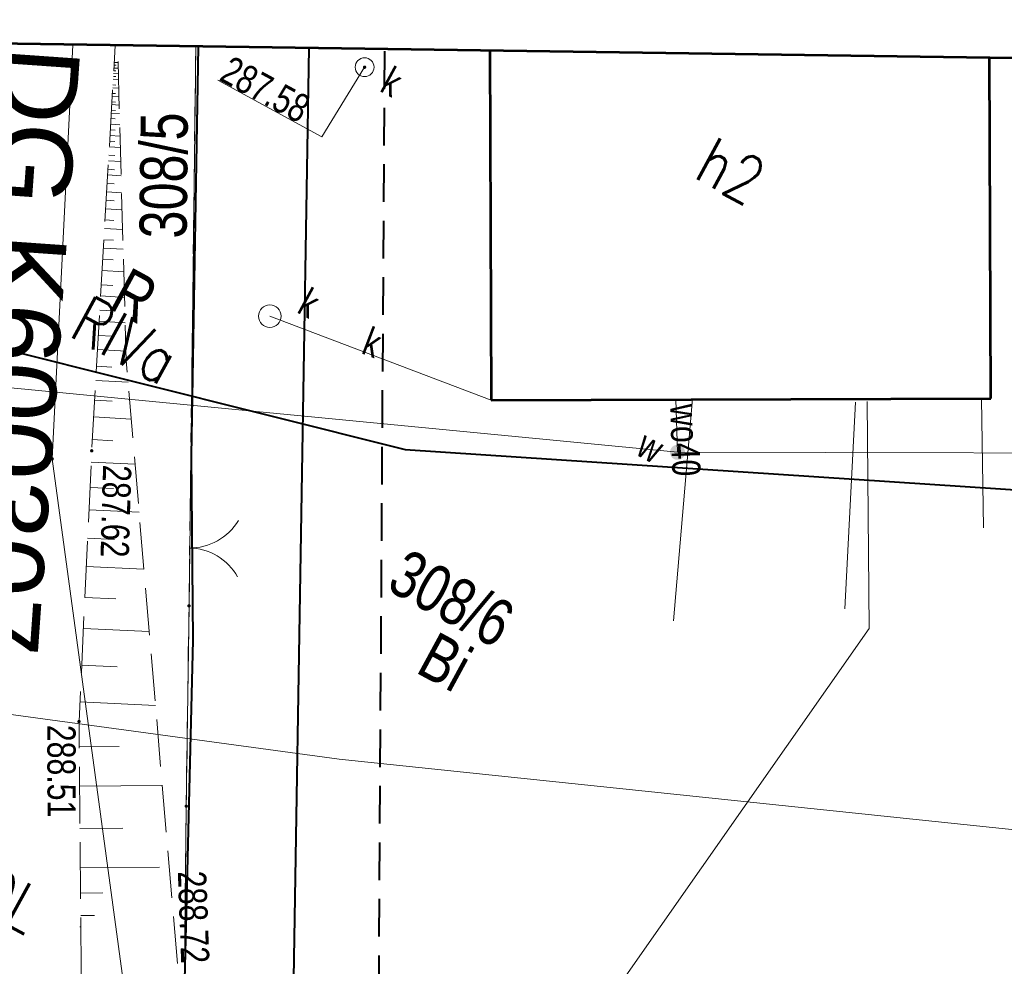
# Model space of a CAD drawing. Header units: metres. Extents: x 7437495 to 7437812, y 5556446 to 5556827.
# Tile 13 of 38: x 7437553 to 7437580, y 5556684 to 5556709. Entities that reach past the tile are written whole.
import ezdxf
from ezdxf.enums import TextEntityAlignment as Align

# ---------------------------------------------------------------- set-up
doc = ezdxf.new("R2010")
doc.units = ezdxf.units.M
doc.header["$MEASUREMENT"] = 0
for name, pattern in [('BUBZ01-500', [1.75, 1.25, -0.5]), ('EGBU01-500', [1, 0.5, -0.5]), ('KTCR02-500', [1.5, 1, -0.5]), ('KTJZ01-500', [2, 1.5, -0.5])]:
    doc.linetypes.add(name, pattern=pattern)
doc.layers.get('0').update_dxf_attribs({"color": 250, "lineweight": 5})
for name, color, linetype, lineweight in [('203-Punkt załamania granicy działki nie stabilizowany', 7, 'Continuous', 5), ('506-Właz okrągły-SK', 7, 'Continuous', 5), ('905-Brama w ogrodzeniu', 7, 'Continuous', 5), ('BUBZ01', 250, 'Continuous', 5), ('BUBZ01_1', 250, 'Continuous', 5), ('BUIB02_01', 250, 'Continuous', 5), ('D_opisy', 7, 'Continuous', 13), ('EGBB01', 250, 'Continuous', 5), ('EGBD03', 250, 'Continuous', 5), ('EGBK02', 250, 'Continuous', 5), ('EGBP04_03', 250, 'Continuous', 5), ('EGBU01', 250, 'Continuous', 5), ('KTJZ01', 250, 'Continuous', 5), ('KTOK02', 250, 'Continuous', 5), ('KTOK05_01', 250, 'Continuous', 5), ('MPZP', 250, 'Continuous', 5), ('punkt o określonej wysokości (sieć kanalizacyjna)', 7, 'Continuous', 5), ('punkt o określonej wysokości (sieć kanalizacyjna)-Atr2', 7, 'Continuous', 5), ('punkt wysokościowy naturalny', 7, 'Continuous', 5), ('punkt wysokościowy sztuczny', 7, 'Continuous', 5), ('RTPW01', 250, 'Continuous', 5), ('RTPW02', 250, 'Continuous', 5), ('rzedne dla projektanta', 250, 'Continuous', 5), ('SUPE', 250, 'Continuous', 5), ('SUPG_01', 250, 'Continuous', 5), ('SUPK_01', 250, 'Continuous', 5), ('SUPW_01', 250, 'Continuous', 5), ('SUUS22_01_K', 250, 'Continuous', 5), ('SUUS25_W', 250, 'Continuous', 5), ('Warstwa 1', 250, 'Continuous', 5), ('właz okrągły - siec kanalizacyjna (punkt)', 7, 'Continuous', 5), ('właz okrągły - siec kanalizacyjna (punkt)-Atr17', 7, 'Continuous', 5)]:
    doc.layers.add(name, color=color, linetype=linetype, lineweight=lineweight)
doc.styles.get("Standard").update_dxf_attribs({"font": 'txt.shx', "width": 0.75})
doc.styles.add('Style-Arial', font='arial.ttf')
doc.linetypes.add('KTOK05_01-500', pattern='A,3.75,[13,dgnlstyle-rozp_2015.shx,S=0.002778,R=0,X=0,Y=0],3.75', length=7.5)

# ---------------------------------------------------------------- blocks, each defined once
blk = doc.blocks.new('US22')
at = {"color": 0, "linetype": 'Continuous', "lineweight": 13, "ltscale": 10}
blk.add_circle((0, 0), 2.5, dxfattribs=at)
blk = doc.blocks.new('PW01')
at = {"layer": 'punkt wysokościowy naturalny', "linetype": 'Continuous', "lineweight": 13}
h = blk.add_hatch(color=0, dxfattribs=at)
edge = h.paths.add_edge_path()
edge.add_arc((0, 0), 0.45, 0, 360)
blk = doc.blocks.new('203')
at = {"layer": '203-Punkt załamania granicy działki nie stabilizowany', "linetype": 'Continuous', "lineweight": 13}
h = blk.add_hatch(color=96, dxfattribs=at)
edge = h.paths.add_edge_path()
edge.add_arc((0, 0), 0.45, 0, 360)
blk = doc.blocks.new('PW02')
at = {"layer": 'punkt wysokościowy sztuczny', "linetype": 'Continuous', "lineweight": 13}
h = blk.add_hatch(color=0, dxfattribs=at)
edge = h.paths.add_edge_path()
edge.add_arc((0, 0), 0.45, 0, 360)
blk = doc.blocks.new('905')
at = {"layer": '905-Brama w ogrodzeniu', "color": 0, "linetype": 'Continuous', "lineweight": 13}
for centre, start, end in [((-15, 0), 0, 60), ((15, 0), 120, 180)]:
    blk.add_arc(centre, 15, start, end, dxfattribs=at)
blk = doc.blocks.new('506')
at = {"layer": '506-Właz okrągły-SK', "color": 0, "linetype": 'Continuous', "lineweight": 13}
blk.add_circle((0, 0), 3, dxfattribs=at)
blk = doc.blocks.new('SUUS25')
at = {"layer": 'SUUS25_W', "linetype": 'Continuous', "lineweight": 0}
h = blk.add_hatch(color=250, dxfattribs=at)
edge = h.paths.add_edge_path()
edge.add_arc((0, 0), 0.2, 0, 360)

msp = doc.modelspace()

# ---------------------------------------------------------------- linework, layer by layer
at = {"layer": 'BUBZ01', "color": 7, "linetype": 'BUBZ01-500', "lineweight": 13, "flags": 128}
msp.add_lwpolyline([(7437558.137, 5556680.154), (7437557.753, 5556681.719), (7437556.239, 5556699.607), (7437556.008, 5556707.97)], dxfattribs=at)
at = {"layer": 'BUBZ01_1', "color": 7, "linetype": 'Continuous', "lineweight": 13}
for p, q in [((7437556.024, 5556707.364), (7437555.91, 5556707.37)), ((7437555.968, 5556707.442), (7437555.914, 5556707.445)), ((7437556.02, 5556707.514), (7437555.918, 5556707.52)), ((7437555.964, 5556707.142), (7437555.897, 5556707.146)), ((7437556.029, 5556707.214), (7437555.901, 5556707.221)), ((7437555.966, 5556707.292), (7437555.905, 5556707.296)), ((7437556.039, 5556706.838), (7437555.879, 5556706.847)), ((7437555.96, 5556706.918), (7437555.884, 5556706.922)), ((7437556.033, 5556707.063), (7437555.892, 5556707.072)), ((7437556.045, 5556706.613), (7437555.866, 5556706.623)), ((7437555.957, 5556706.693), (7437555.871, 5556706.698)), ((7437556.051, 5556706.388), (7437555.853, 5556706.399)), ((7437555.954, 5556706.468), (7437555.858, 5556706.474)), ((7437556.058, 5556706.163), (7437555.841, 5556706.175)), ((7437555.95, 5556706.244), (7437555.845, 5556706.25)), ((7437556.066, 5556705.862), (7437555.823, 5556705.876)), ((7437555.947, 5556706.019), (7437555.832, 5556706.026)), ((7437556.074, 5556705.562), (7437555.806, 5556705.577)), ((7437555.942, 5556705.719), (7437555.815, 5556705.727)), ((7437556.083, 5556705.262), (7437555.789, 5556705.279)), ((7437555.938, 5556705.42), (7437555.797, 5556705.428)), ((7437555.932, 5556705.045), (7437555.776, 5556705.054)), ((7437556.093, 5556704.886), (7437555.767, 5556704.905)), ((7437556.103, 5556704.511), (7437555.746, 5556704.532)), ((7437555.927, 5556704.671), (7437555.754, 5556704.681)), ((7437555.921, 5556704.297), (7437555.733, 5556704.307)), ((7437556.116, 5556704.06), (7437555.72, 5556704.083)), ((7437555.914, 5556703.847), (7437555.707, 5556703.859)), ((7437556.128, 5556703.61), (7437555.694, 5556703.635)), ((7437555.907, 5556703.323), (7437555.677, 5556703.336)), ((7437556.143, 5556703.085), (7437555.664, 5556703.112)), ((7437555.899, 5556702.799), (7437555.647, 5556702.813)), ((7437556.157, 5556702.559), (7437555.634, 5556702.589)), ((7437555.891, 5556702.275), (7437555.616, 5556702.29)), ((7437556.174, 5556701.958), (7437555.599, 5556701.992)), ((7437555.881, 5556701.601), (7437555.578, 5556701.618)), ((7437556.193, 5556701.283), (7437555.56, 5556701.319)), ((7437555.871, 5556700.927), (7437555.539, 5556700.946)), ((7437556.211, 5556700.607), (7437555.522, 5556700.647)), ((7437555.861, 5556700.253), (7437555.5, 5556700.273)), ((7437556.232, 5556699.856), (7437555.478, 5556699.9)), ((7437555.854, 5556699.428), (7437555.453, 5556699.452)), ((7437556.288, 5556699.029), (7437555.431, 5556699.078)), ((7437555.867, 5556698.528), (7437555.401, 5556698.555)), ((7437556.371, 5556698.049), (7437555.375, 5556698.107)), ((7437555.881, 5556697.478), (7437555.34, 5556697.509)), ((7437556.472, 5556696.856), (7437555.309, 5556696.911)), ((7437555.903, 5556696.208), (7437555.278, 5556696.237)), ((7437556.58, 5556695.576), (7437555.249, 5556695.638)), ((7437555.929, 5556694.856), (7437555.214, 5556694.889)), ((7437556.708, 5556694.069), (7437555.179, 5556694.14)), ((7437555.959, 5556693.278), (7437555.141, 5556693.317)), ((7437556.848, 5556692.411), (7437555.102, 5556692.493)), ((7437555.994, 5556691.476), (7437555.056, 5556691.52)), ((7437557.014, 5556690.452), (7437555.011, 5556690.546)), ((7437556.049, 5556689.359), (7437554.992, 5556689.35)), ((7437557.194, 5556688.324), (7437555.001, 5556688.305)), ((7437556.15, 5556687.195), (7437555.011, 5556687.185)), ((7437557.12, 5556686.158), (7437555.021, 5556686.14)), ((7437555.616, 5556685.473), (7437555.027, 5556685.468)), ((7437555.392, 5556684.874), (7437555.032, 5556684.87)), ((7437555.01, 5556684.571), (7437555.034, 5556684.572))]:
    msp.add_line(p, q, dxfattribs=at)
at = {"layer": 'BUIB02_01', "color": 7, "linetype": 'Continuous', "lineweight": 13}
for p, q in [((7437571.263, 5556698.601), (7437570.758, 5556692.698)), ((7437575.297, 5556693.012), (7437575.587, 5556698.498)), ((7437578.923, 5556698.588), (7437578.98, 5556695.168))]:
    msp.add_line(p, q, dxfattribs=at)
at = {"layer": 'BUIB02_01', "color": 212, "linetype": 'Continuous', "lineweight": 40, "flags": 128}
msp.add_lwpolyline([(7437561.082, 5556707.905), (7437560.678, 5556683.206), (7437565.328, 5556676.891)], dxfattribs=at)
at = {"layer": 'EGBB01', "color": 7, "linetype": 'Continuous', "lineweight": 53, "flags": 128}
for points in [[(7437565.885, 5556707.828), (7437565.914, 5556698.555)], [(7437579.17, 5556698.602), (7437579.139, 5556707.638)], [(7437565.914, 5556698.555), (7437579.17, 5556698.602)]]:
    msp.add_lwpolyline(points, dxfattribs=at)
at = {"layer": 'EGBD03', "color": 96, "linetype": 'Continuous', "lineweight": 13, "flags": 128}
for points in [[(7437554.822, 5556707.987), (7437554.273, 5556696.995)], [(7437557.903, 5556693.093), (7437558.083, 5556707.94)], [(7437556.833, 5556678.134), (7437554.273, 5556696.995)], [(7437557.903, 5556693.093), (7437557.829, 5556687.775)], [(7437557.829, 5556687.775), (7437557.763, 5556681.486)]]:
    msp.add_lwpolyline(points, dxfattribs=at)
at = {"layer": 'EGBU01', "color": 96, "linetype": 'EGBU01-500', "lineweight": 13, "flags": 128}
for points in [[(7437558.083, 5556707.94), (7437557.903, 5556693.093)], [(7437557.903, 5556693.093), (7437558.083, 5556707.94)], [(7437557.903, 5556693.093), (7437557.829, 5556687.775)], [(7437557.829, 5556687.775), (7437557.903, 5556693.093)], [(7437557.829, 5556687.775), (7437557.763, 5556681.486)], [(7437557.763, 5556681.486), (7437557.829, 5556687.775)]]:
    msp.add_lwpolyline(points, dxfattribs=at)
at = {"layer": 'KTJZ01', "color": 7, "linetype": 'KTJZ01-500', "lineweight": 13, "flags": 128}
msp.add_lwpolyline([(7437555.944, 5556707.971), (7437552.145, 5556708.026), (7437551.439, 5556696.802), (7437551.119, 5556692.54), (7437550.829, 5556687.578), (7437549.768, 5556680.691), (7437555.086, 5556679.946), (7437555.048, 5556683.004), (7437554.986, 5556690.022), (7437555.323, 5556697.21), (7437555.944, 5556707.971)], close=True, dxfattribs=at)
at = {"layer": 'KTOK05_01', "color": 7, "linetype": 'KTOK05_01-500', "lineweight": 40, "flags": 128}
msp.add_lwpolyline([(7437583.368, 5556707.577), (7437583.552, 5556676.012), (7437562.145, 5556677.734), (7437560.165, 5556678.489), (7437558.678, 5556679.921), (7437557.753, 5556681.719), (7437558.011, 5556692.181), (7437557.968, 5556697.073), (7437558.154, 5556707.939)], dxfattribs=at)
at = {"layer": 'MPZP', "color": 212, "linetype": 'KTOK05_01-500', "lineweight": 40, "flags": 128}
msp.add_lwpolyline([(7437524.901, 5556708.426), (7437542.039, 5556702.659), (7437563.633, 5556697.247), (7437619.178, 5556693.574), (7437696.441, 5556692.977), (7437800.223, 5556692.567)], dxfattribs=at)
at = {"layer": 'MPZP', "color": 212, "linetype": 'KTCR02-500', "lineweight": 40, "flags": 128}
msp.add_lwpolyline([(7437800.251, 5556675.096), (7437774.125, 5556675.384), (7437713.181, 5556675.943), (7437614.811, 5556676.701), (7437565.954, 5556679.873), (7437562.943, 5556683.239), (7437563.096, 5556707.876)], dxfattribs=at)
at = {"layer": 'punkt o określonej wysokości (sieć kanalizacyjna)-Atr2', "color": 7, "flags": 128}
msp.add_lwpolyline([(7437562.561, 5556707.392), (7437561.429, 5556705.546), (7437558.664, 5556707.045)], dxfattribs=at)
at = {"layer": 'SUPE', "color": 1, "linetype": 'Continuous', "lineweight": 13, "flags": 128}
msp.add_lwpolyline([(7437575.892, 5556698.514), (7437575.947, 5556692.49), (7437564.856, 5556676.651)], dxfattribs=at)
at = {"layer": 'SUPG_01', "color": 52, "linetype": 'Continuous', "lineweight": 13, "flags": 128}
msp.add_lwpolyline([(7437544.712, 5556692.556), (7437548.758, 5556690.812), (7437561.886, 5556689.02), (7437581.919, 5556686.931), (7437616.488, 5556683.951), (7437649.706, 5556683.851), (7437675.819, 5556683.766)], dxfattribs=at)
at = {"layer": 'SUPK_01', "color": 36, "linetype": 'Continuous', "lineweight": 13}
msp.add_line((7437560.046, 5556700.781), (7437565.914, 5556698.555), dxfattribs=at)
at = {"layer": 'SUPW_01', "color": 5, "linetype": 'Continuous', "lineweight": 13, "flags": 128}
for points in [[(7437680.682, 5556693.271), (7437653.422, 5556693.515), (7437638.752, 5556695.053), (7437624.837, 5556695.655), (7437586.575, 5556697.134), (7437570.862, 5556697.169), (7437545.293, 5556699.639), (7437545.202, 5556708.126)], [(7437570.862, 5556697.169), (7437570.815, 5556698.571)]]:
    msp.add_lwpolyline(points, dxfattribs=at)
at = {"layer": 'Warstwa 1', "color": 207, "linetype": 'Continuous', "lineweight": 53, "true_color": 0x6e1e6e, "flags": 128}
msp.add_lwpolyline([(7437509.137, 5556708.653), (7437501.181, 5556666.981), (7437511.405, 5556626.457), (7437511.405, 5556626.457), (7437800.33, 5556626.448), (7437800.203, 5556704.459), (7437509.137, 5556708.653)], close=True, dxfattribs=at)

# ---------------------------------------------------------------- block references
at = {"layer": 'EGBP04_03', "color": 96, "linetype": 'Continuous', "lineweight": 13, "xscale": 0.1, "yscale": 0.1, "zscale": 0.1, "rotation": 331.5332548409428}
for p in [(7437554.273, 5556696.995), (7437557.903, 5556693.093), (7437557.829, 5556687.775)]:
    msp.add_blockref('203', p, dxfattribs=at)
at = {"layer": 'KTOK02', "color": 7, "linetype": 'Continuous', "lineweight": 13, "xscale": 0.1, "yscale": 0.1, "zscale": 0.1, "rotation": 269.2762548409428}
msp.add_blockref('905', (7437557.904, 5556694.628), dxfattribs=at)
at = {"layer": 'punkt o określonej wysokości (sieć kanalizacyjna)', "color": 7, "linetype": 'Continuous', "lineweight": 13, "xscale": 0.1, "yscale": 0.1, "zscale": 0.1, "rotation": 331.5332548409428}
msp.add_blockref('PW01', (7437562.561, 5556707.392), dxfattribs=at)
at = {"layer": 'RTPW02', "color": 7, "linetype": 'Continuous', "lineweight": 13, "xscale": 0.1, "yscale": 0.1, "zscale": 0.1, "rotation": 331.5332548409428}
for p in [(7437555.323, 5556697.21), (7437554.986, 5556690.022)]:
    msp.add_blockref('PW02', p, dxfattribs=at)
at = {"layer": 'SUUS22_01_K', "color": 7, "linetype": 'Continuous', "lineweight": 13, "xscale": 0.1, "yscale": 0.1, "zscale": 0.1, "rotation": 331.5332548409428}
msp.add_blockref('506', (7437560.046, 5556700.781), dxfattribs=at)
at = {"layer": 'SUUS25_W', "color": 7, "linetype": 'Continuous', "lineweight": 0, "rotation": 331.5332548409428}
msp.add_blockref('SUUS25', (7437570.862, 5556697.169), dxfattribs=at)
at = {"layer": 'właz okrągły - siec kanalizacyjna (punkt)', "color": 7, "linetype": 'Continuous', "lineweight": 13, "xscale": 0.1, "yscale": 0.1, "zscale": 0.1, "rotation": 331.5332548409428}
msp.add_blockref('US22', (7437562.561, 5556707.392), dxfattribs=at)

# ---------------------------------------------------------------- texts
at = {"layer": 'D_opisy', "style": 'Style-Arial'}
msp.add_text('DG K600307', height=2, rotation=265.9748, dxfattribs=at).set_placement((7437554.022, 5556707.917), align=Align.MIDDLE_LEFT)
at = {"layer": 'EGBB01', "color": 7, "linetype": 'Continuous', "lineweight": 30, "width": 0.8}
msp.add_text('h2', height=1.25, rotation=331.5333, dxfattribs=at).set_placement((7437571.247, 5556704.481))
at = {"layer": 'EGBD03', "color": 96, "linetype": 'Continuous', "lineweight": 30, "char_height": 1.25, "attachment_point": 7, "line_spacing_factor": 0.6}
for s, insert, rotation in [('\\FWORKING_1250;\\H1x;\\W0.8;308/5', (7437557.856, 5556702.839), 89.4268), ('\\FWORKING_1250;\\H1x;\\W0.8;308/6', (7437563.095, 5556693.528), 331.5333)]:
    msp.add_mtext(s, dxfattribs=dict(at, insert=insert, rotation=rotation))
at = {"layer": 'EGBK02', "color": 96, "linetype": 'Continuous', "lineweight": 30, "width": 0.8}
msp.add_text('RIVa', height=1.25, rotation=331.5333, dxfattribs=at).set_placement((7437555.275, 5556701.367), align=Align.TOP_LEFT)
at = {"layer": 'EGBU01', "color": 96, "linetype": 'Continuous', "lineweight": 30, "char_height": 1.25, "attachment_point": 7, "rotation": 331.5333, "line_spacing_factor": 0.6}
for s, insert in [('\\FWORKING_1250;\\H1x;\\W0.8;R', (7437555.733, 5556701.009)), ('\\FWORKING_1250;\\H1x;\\W0.8;Bi', (7437563.88, 5556691.341))]:
    msp.add_mtext(s, dxfattribs=dict(at, insert=insert))
at = {"layer": 'MPZP', "color": 212, "linetype": 'Continuous', "lineweight": 30, "width": 0.8}
msp.add_text('KDL', height=1.25, rotation=331.5333, dxfattribs=at).set_placement((7437551.341, 5556685.567))
at = {"layer": 'punkt o określonej wysokości (sieć kanalizacyjna)-Atr2', "color": 36, "insert": (7437558.668, 5556707.052), "char_height": 0.75, "attachment_point": 7, "rotation": 331.5333, "line_spacing_factor": 0.6}
msp.add_mtext('\\FWORKING_1250;\\H1x;\\W0.8;287.58', dxfattribs=at)
at = {"layer": 'RTPW01', "color": 7, "linetype": 'Continuous', "lineweight": 13, "char_height": 0.75, "attachment_point": 1, "line_spacing_factor": 0.6}
for s, insert, rotation in [('\\FWORKING_1250;\\H1x;\\W0.8;287.62', (7437556.375, 5556696.822), 268.3653), ('\\FWORKING_1250;\\H1x;\\W0.8;288.51', (7437554.894, 5556689.936), 270.1433)]:
    msp.add_mtext(s, dxfattribs=dict(at, insert=insert, rotation=rotation))
at = {"layer": 'rzedne dla projektanta', "color": 7, "linetype": 'Continuous', "lineweight": 0, "insert": (7437557.587, 5556686.267), "char_height": 0.75, "attachment_point": 7, "rotation": 272.1055, "line_spacing_factor": 0.6}
msp.add_mtext('\\FWORKING_1250;\\H1x;\\W0.8; 288.72', dxfattribs=at)
at = {"layer": 'SUPK_01', "color": 36, "linetype": 'Continuous', "lineweight": 13, "insert": (7437562.631, 5556699.734), "char_height": 0.75, "attachment_point": 8, "rotation": 339.2244, "line_spacing_factor": 0.6}
msp.add_mtext('\\FWORKING;\\H1x;\\W0.8;k', dxfattribs=at)
at = {"layer": 'SUPW_01', "color": 5, "linetype": 'Continuous', "lineweight": 13, "insert": (7437570.653, 5556698.438), "char_height": 0.75, "attachment_point": 7, "rotation": 271.9103, "line_spacing_factor": 0.6}
msp.add_mtext('\\FWORKING_1250;\\H1x;\\W0.8;wo40', dxfattribs=at)
at = {"layer": 'SUUS22_01_K', "color": 7, "linetype": 'Continuous', "lineweight": 13, "insert": (7437560.735, 5556700.897), "char_height": 0.75, "attachment_point": 7, "rotation": 331.5333, "line_spacing_factor": 0.6}
msp.add_mtext('\\FWORKING_1250;\\H1x;\\W0.8;k', dxfattribs=at)
at = {"layer": 'SUUS25_W', "color": 7, "linetype": 'Continuous', "lineweight": 13, "insert": (7437569.713, 5556697.126), "char_height": 0.75, "attachment_point": 7, "rotation": 331.5333, "line_spacing_factor": 0.6}
msp.add_mtext('\\FWORKING;\\H1x;\\W0.8;w', dxfattribs=at)
at = {"layer": 'właz okrągły - siec kanalizacyjna (punkt)-Atr17', "color": 7, "insert": (7437562.93, 5556706.771), "char_height": 0.75, "attachment_point": 7, "rotation": 331.5333, "line_spacing_factor": 0.6}
msp.add_mtext('\\FWORKING_1250;\\H1x;\\W0.8;k', dxfattribs=at)

doc.saveas('drawing.dxf')
